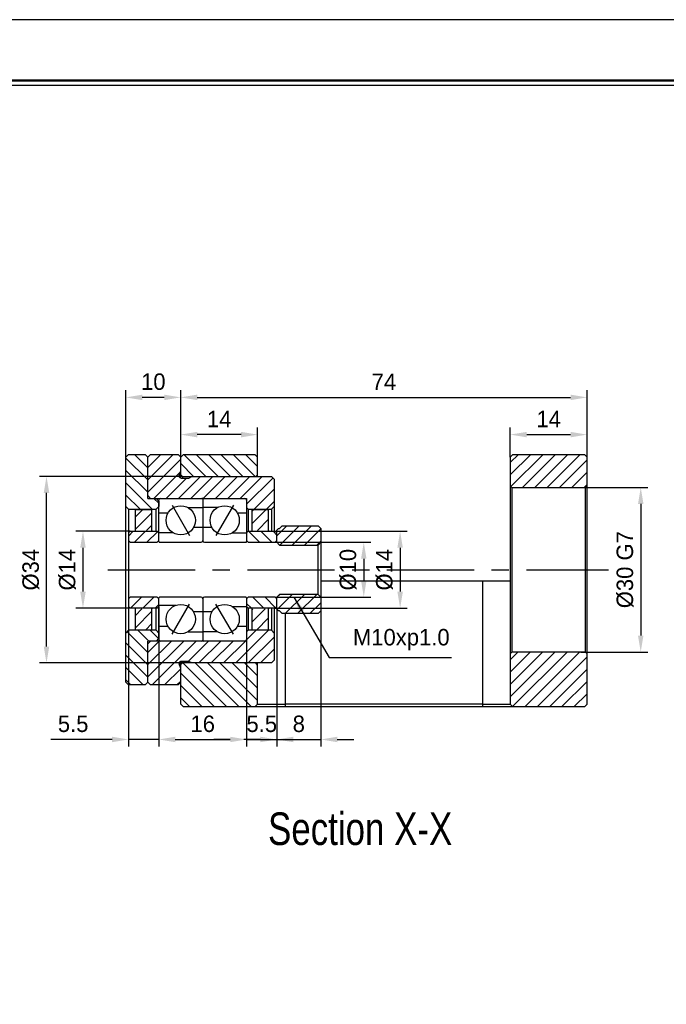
# Model space of a CAD drawing. Header units: millimetres. Extents: x 0 to 508, y 0 to 359.
# Tile 3 of 4: x 204 to 322, y 179 to 359. Entities that reach past the tile are written whole.
import ezdxf
from ezdxf.enums import TextEntityAlignment as Align

# ---------------------------------------------------------------- set-up
doc = ezdxf.new("R2010")
doc.units = ezdxf.units.MM
doc.linetypes.add('CENTER', pattern=[50.8, 31.75, -6.35, 6.35, -6.35])
doc.layers.get('0').update_dxf_attribs({"linetype": 'CONTINUOUS'})
doc.layers.get('DEFPOINTS').update_dxf_attribs({"linetype": 'CONTINUOUS'})
for name, color, linetype in [('center', 1, 'CENTER'), ('L1', 7, 'CONTINUOUS'), ('OUTLINE', 7, 'CONTINUOUS')]:
    doc.layers.add(name, color=color, linetype=linetype)
doc.dimstyles.get("Standard").update_dxf_attribs({"dimtxt": 3, "dimasz": 3, "dimexe": 1.3, "dimexo": 0, "dimgap": 1.3, "dimtad": 1, "dimdec": 3, "dimzin": 11, "dimdsep": 46, "dimtxsty": 'Standard', "dimcen": 0, "dimclrd": 5, "dimclre": 5, "dimclrt": 3, "dimadec": 0, "dimazin": 0, "dimtfac": 0.6, "dimtdec": 3, "dimtmove": 0, "dimatfit": 3, "dimfxl": 1.25, "dimtolj": 1, "dimtzin": 11, "dimarcsym": 0})
pattern_1 = [(135, (-482.2053, 129.0682), (-1.122532, -1.122532), [])]
pattern_2 = [(45, (-482.2053, 129.0682), (-1.122532, 1.122532), [])]
pattern_3 = [(135, (-482.2053, 129.0682), (-1.122532, -1.122532), [])]

# ---------------------------------------------------------------- blocks, each defined once
blk = doc.blocks.new('표제란')
at = {"layer": 'L1', "color": 0}
blk.add_line((297, 210), (0, 210), dxfattribs=at)
at = {"layer": 'L1', "const_width": 0.25}
blk.add_lwpolyline([(290.5, 6.5), (290.5, 203.5), (10, 203.5), (10, 6.5)], close=True, dxfattribs=at)
at = {"layer": 'L1'}
blk.add_lwpolyline([(290, 7), (290, 203), (10.5, 203), (10.5, 7)], close=True, dxfattribs=at)
for tag, p in [('필렛', (179.25, 10.9)), ('모따기', (179.25, 8.3))]:
    blk.add_attdef(tag, text='', height=1.15, dxfattribs=at).set_placement(p, align=Align.MIDDLE_LEFT)
at = {"layer": 'OUTLINE', "ltscale": 0.5}
for tag, p, height in [('TITLE', (237.17, 24.41), 2.5), ('도번', (251.18, 15.64), 2.5), ('SCALE', (253.78, 9.55), 1.2), ('DATE', (277.02, 9.51), 1.2)]:
    blk.add_attdef(tag, p, '', height=height, dxfattribs=at)
blk = doc.blocks.new('*D102')
at = {"layer": 'DEFPOINTS', "color": 0, "ltscale": 0.5}
for p in [(250.45, 263.64), (250.45, 253.64), (266.58, 253.64)]:
    blk.add_point(p, dxfattribs=at)
at = {"layer": 'OUTLINE', "color": 5, "lineweight": -2, "ltscale": 0.5}
for p, q in [((250.45, 263.64), (267.88, 263.64)), ((266.58, 260.64), (266.58, 256.64)), ((250.45, 253.64), (267.88, 253.64))]:
    blk.add_line(p, q, dxfattribs=at)
at = {"layer": 'OUTLINE', "color": 5, "ltscale": 0.5}
for points in [[(266.08, 260.64), (267.08, 260.64), (266.58, 263.64)], [(266.08, 256.64), (267.08, 256.64), (266.58, 253.64)]]:
    blk.add_solid(points, dxfattribs=at)
at = {"layer": 'OUTLINE', "color": 3, "ltscale": 0.5, "insert": (263.74, 258.64), "char_height": 3, "attachment_point": 5, "rotation": 90}
blk.add_mtext('\\A1;%%C10', dxfattribs=at)
blk = doc.blocks.new('*D103')
at = {"layer": 'DEFPOINTS', "color": 0, "ltscale": 0.5}
for p in [(250.25, 265.64), (250.25, 251.64), (273.2, 251.64)]:
    blk.add_point(p, dxfattribs=at)
at = {"layer": 'OUTLINE', "color": 5, "lineweight": -2, "ltscale": 0.5}
for p, q in [((250.25, 265.64), (274.5, 265.64)), ((273.2, 262.64), (273.2, 254.64)), ((250.25, 251.64), (274.5, 251.64))]:
    blk.add_line(p, q, dxfattribs=at)
at = {"layer": 'OUTLINE', "color": 5, "ltscale": 0.5}
for points in [[(272.7, 262.64), (273.7, 262.64), (273.2, 265.64)], [(272.7, 254.64), (273.7, 254.64), (273.2, 251.64)]]:
    blk.add_solid(points, dxfattribs=at)
at = {"layer": 'OUTLINE', "color": 3, "ltscale": 0.5, "insert": (270.36, 258.64), "char_height": 3, "attachment_point": 5, "rotation": 90}
blk.add_mtext('\\A1;%%C14', dxfattribs=at)
blk = doc.blocks.new('*D104')
at = {"layer": 'DEFPOINTS', "color": 0, "ltscale": 0.5}
for p in [(307.25, 283.26), (293.25, 279.14), (307.25, 279.14)]:
    blk.add_point(p, dxfattribs=at)
at = {"layer": 'OUTLINE', "color": 5, "lineweight": -2, "ltscale": 0.5}
for p, q in [((293.25, 279.14), (293.25, 284.56)), ((307.25, 279.14), (307.25, 284.56)), ((296.25, 283.26), (304.25, 283.26))]:
    blk.add_line(p, q, dxfattribs=at)
at = {"layer": 'OUTLINE', "color": 5, "ltscale": 0.5}
for points in [[(296.25, 283.76), (296.25, 282.76), (293.25, 283.26)], [(304.25, 283.76), (304.25, 282.76), (307.25, 283.26)]]:
    blk.add_solid(points, dxfattribs=at)
at = {"layer": 'OUTLINE', "color": 3, "ltscale": 0.5, "insert": (300.25, 286.1), "char_height": 3, "attachment_point": 5}
blk.add_mtext('\\A1;14', dxfattribs=at)
blk = doc.blocks.new('*D105')
at = {"layer": 'DEFPOINTS', "color": 0, "ltscale": 0.5}
for p in [(233.25, 283.26), (233.25, 279.14), (247.25, 279.14)]:
    blk.add_point(p, dxfattribs=at)
at = {"layer": 'OUTLINE', "color": 5, "lineweight": -2, "ltscale": 0.5}
for p, q in [((233.25, 279.14), (233.25, 284.56)), ((247.25, 279.14), (247.25, 284.56)), ((244.25, 283.26), (236.25, 283.26))]:
    blk.add_line(p, q, dxfattribs=at)
at = {"layer": 'OUTLINE', "color": 5, "ltscale": 0.5}
for points in [[(236.25, 283.76), (236.25, 282.76), (233.25, 283.26)], [(244.25, 283.76), (244.25, 282.76), (247.25, 283.26)]]:
    blk.add_solid(points, dxfattribs=at)
at = {"layer": 'OUTLINE', "color": 3, "ltscale": 0.5, "insert": (240.25, 286.1), "char_height": 3, "attachment_point": 5}
blk.add_mtext('\\A1;14', dxfattribs=at)
blk = doc.blocks.new('*D106')
at = {"layer": 'DEFPOINTS', "color": 0, "ltscale": 0.5}
for p in [(223.25, 290.04), (223.25, 279.14), (233.25, 279.14)]:
    blk.add_point(p, dxfattribs=at)
at = {"layer": 'OUTLINE', "color": 5, "lineweight": -2, "ltscale": 0.5}
for p, q in [((223.25, 279.14), (223.25, 291.34)), ((233.25, 279.14), (233.25, 291.34)), ((230.25, 290.04), (226.25, 290.04))]:
    blk.add_line(p, q, dxfattribs=at)
at = {"layer": 'OUTLINE', "color": 5, "ltscale": 0.5}
for points in [[(226.25, 290.54), (226.25, 289.54), (223.25, 290.04)], [(230.25, 290.54), (230.25, 289.54), (233.25, 290.04)]]:
    blk.add_solid(points, dxfattribs=at)
at = {"layer": 'OUTLINE', "color": 3, "ltscale": 0.5, "insert": (228.25, 292.89), "char_height": 3, "attachment_point": 5}
blk.add_mtext('\\A1;10', dxfattribs=at)
blk = doc.blocks.new('*D107')
at = {"layer": 'DEFPOINTS', "color": 0, "ltscale": 0.5}
for p in [(307.25, 290.04), (233.25, 279.14), (307.25, 279.14)]:
    blk.add_point(p, dxfattribs=at)
at = {"layer": 'OUTLINE', "color": 5, "lineweight": -2, "ltscale": 0.5}
for p, q in [((233.25, 279.14), (233.25, 291.34)), ((307.25, 279.14), (307.25, 291.34)), ((236.25, 290.04), (304.25, 290.04))]:
    blk.add_line(p, q, dxfattribs=at)
at = {"layer": 'OUTLINE', "color": 5, "ltscale": 0.5}
for points in [[(236.25, 290.54), (236.25, 289.54), (233.25, 290.04)], [(304.25, 290.54), (304.25, 289.54), (307.25, 290.04)]]:
    blk.add_solid(points, dxfattribs=at)
at = {"layer": 'OUTLINE', "color": 3, "ltscale": 0.5, "insert": (270.25, 292.89), "char_height": 3, "attachment_point": 5}
blk.add_mtext('\\A1;74', dxfattribs=at)
blk = doc.blocks.new('*D108')
at = {"layer": 'DEFPOINTS', "color": 0, "ltscale": 0.5}
for p in [(223.75, 252.64), (229.25, 251.94), (223.75, 227.7)]:
    blk.add_point(p, dxfattribs=at)
at = {"layer": 'OUTLINE', "color": 5, "lineweight": -2, "ltscale": 0.5}
for p, q in [((223.75, 252.64), (223.75, 226.4)), ((229.25, 251.94), (229.25, 226.4)), ((220.75, 227.7), (209.56, 227.7)), ((229.25, 227.7), (223.75, 227.7)), ((232.25, 227.7), (235.25, 227.7))]:
    blk.add_line(p, q, dxfattribs=at)
at = {"layer": 'OUTLINE', "color": 5, "ltscale": 0.5}
for points in [[(220.75, 228.2), (220.75, 227.2), (223.75, 227.7)], [(232.25, 228.2), (232.25, 227.2), (229.25, 227.7)]]:
    blk.add_solid(points, dxfattribs=at)
at = {"layer": 'OUTLINE', "color": 3, "ltscale": 0.5, "insert": (213.65, 230.54), "char_height": 3, "attachment_point": 5}
blk.add_mtext('\\A1;5.5', dxfattribs=at)
blk = doc.blocks.new('*D109')
at = {"layer": 'DEFPOINTS', "color": 0, "ltscale": 0.5}
for p in [(229.25, 245.64), (245.25, 245.64), (245.25, 227.7)]:
    blk.add_point(p, dxfattribs=at)
at = {"layer": 'OUTLINE', "color": 5, "lineweight": -2, "ltscale": 0.5}
for p, q in [((229.25, 245.64), (229.25, 226.4)), ((245.25, 245.64), (245.25, 226.4)), ((232.25, 227.7), (242.25, 227.7))]:
    blk.add_line(p, q, dxfattribs=at)
at = {"layer": 'OUTLINE', "color": 5, "ltscale": 0.5}
for points in [[(232.25, 228.2), (232.25, 227.2), (229.25, 227.7)], [(242.25, 228.2), (242.25, 227.2), (245.25, 227.7)]]:
    blk.add_solid(points, dxfattribs=at)
at = {"layer": 'OUTLINE', "color": 3, "ltscale": 0.5, "insert": (237.25, 230.54), "char_height": 3, "attachment_point": 5}
blk.add_mtext('\\A1;16', dxfattribs=at)
blk = doc.blocks.new('*D110')
at = {"layer": 'DEFPOINTS', "color": 0, "ltscale": 0.5}
for p in [(250.75, 251.44), (245.25, 245.64), (250.75, 227.7)]:
    blk.add_point(p, dxfattribs=at)
at = {"layer": 'OUTLINE', "color": 5, "lineweight": -2, "ltscale": 0.5}
for p, q in [((250.75, 251.44), (250.75, 226.4)), ((245.25, 245.64), (245.25, 226.4)), ((242.25, 227.7), (239.25, 227.7)), ((245.25, 227.7), (250.75, 227.7)), ((253.75, 227.7), (256.75, 227.7))]:
    blk.add_line(p, q, dxfattribs=at)
at = {"layer": 'OUTLINE', "color": 5, "ltscale": 0.5}
for points in [[(242.25, 228.2), (242.25, 227.2), (245.25, 227.7)], [(253.75, 228.2), (253.75, 227.2), (250.75, 227.7)]]:
    blk.add_solid(points, dxfattribs=at)
at = {"layer": 'OUTLINE', "color": 3, "ltscale": 0.5, "insert": (248, 230.54), "char_height": 3, "attachment_point": 5}
blk.add_mtext('\\A1;5.5', dxfattribs=at)
blk = doc.blocks.new('*D111')
at = {"layer": 'DEFPOINTS', "color": 0, "ltscale": 0.5}
for p in [(250.75, 251.44), (258.75, 251.14), (258.75, 227.7)]:
    blk.add_point(p, dxfattribs=at)
at = {"layer": 'OUTLINE', "color": 5, "lineweight": -2, "ltscale": 0.5}
for p, q in [((250.75, 251.44), (250.75, 226.4)), ((258.75, 251.14), (258.75, 226.4)), ((247.75, 227.7), (244.75, 227.7)), ((250.75, 227.7), (258.75, 227.7)), ((261.75, 227.7), (264.75, 227.7))]:
    blk.add_line(p, q, dxfattribs=at)
at = {"layer": 'OUTLINE', "color": 5, "ltscale": 0.5}
for points in [[(247.75, 228.2), (247.75, 227.2), (250.75, 227.7)], [(261.75, 228.2), (261.75, 227.2), (258.75, 227.7)]]:
    blk.add_solid(points, dxfattribs=at)
at = {"layer": 'OUTLINE', "color": 3, "ltscale": 0.5, "insert": (254.75, 230.54), "char_height": 3, "attachment_point": 5}
blk.add_mtext('\\A1;8', dxfattribs=at)
blk = doc.blocks.new('*D112')
at = {"layer": 'DEFPOINTS', "color": 0, "ltscale": 0.5}
for p in [(208.8, 275.64), (233.55, 275.64), (233.72, 241.64)]:
    blk.add_point(p, dxfattribs=at)
at = {"layer": 'OUTLINE', "color": 5, "lineweight": -2, "ltscale": 0.5}
for p, q in [((233.55, 275.64), (207.5, 275.64)), ((208.8, 244.64), (208.8, 272.64)), ((233.72, 241.64), (207.5, 241.64))]:
    blk.add_line(p, q, dxfattribs=at)
at = {"layer": 'OUTLINE', "color": 5, "ltscale": 0.5}
for points in [[(208.3, 272.64), (209.3, 272.64), (208.8, 275.64)], [(208.3, 244.64), (209.3, 244.64), (208.8, 241.64)]]:
    blk.add_solid(points, dxfattribs=at)
at = {"layer": 'OUTLINE', "color": 3, "ltscale": 0.5, "insert": (205.96, 258.64), "char_height": 3, "attachment_point": 5, "rotation": 90}
blk.add_mtext('\\A1;%%C34', dxfattribs=at)
blk = doc.blocks.new('*D113')
at = {"layer": 'DEFPOINTS', "color": 0, "ltscale": 0.5}
for p in [(224.05, 265.64), (215.44, 251.64), (224.05, 251.64)]:
    blk.add_point(p, dxfattribs=at)
at = {"layer": 'OUTLINE', "color": 5, "lineweight": -2, "ltscale": 0.5}
for p, q in [((224.05, 265.64), (214.14, 265.64)), ((215.44, 262.64), (215.44, 254.64)), ((224.05, 251.64), (214.14, 251.64))]:
    blk.add_line(p, q, dxfattribs=at)
at = {"layer": 'OUTLINE', "color": 5, "ltscale": 0.5}
for points in [[(214.94, 262.64), (215.94, 262.64), (215.44, 265.64)], [(214.94, 254.64), (215.94, 254.64), (215.44, 251.64)]]:
    blk.add_solid(points, dxfattribs=at)
at = {"layer": 'OUTLINE', "color": 3, "ltscale": 0.5, "insert": (212.6, 258.64), "char_height": 3, "attachment_point": 5, "rotation": 90}
blk.add_mtext('\\A1;%%C14', dxfattribs=at)
blk = doc.blocks.new('*D114')
at = {"layer": 'DEFPOINTS', "color": 0, "ltscale": 0.5}
for p in [(306.04, 273.64), (306.12, 243.64), (317.02, 243.64)]:
    blk.add_point(p, dxfattribs=at)
at = {"layer": 'OUTLINE', "color": 5, "lineweight": -2, "ltscale": 0.5}
for p, q in [((306.04, 273.64), (318.32, 273.64)), ((317.02, 270.64), (317.02, 246.64)), ((306.12, 243.64), (318.32, 243.64))]:
    blk.add_line(p, q, dxfattribs=at)
at = {"layer": 'OUTLINE', "color": 5, "ltscale": 0.5}
for points in [[(316.52, 270.64), (317.52, 270.64), (317.02, 273.64)], [(316.52, 246.64), (317.52, 246.64), (317.02, 243.64)]]:
    blk.add_solid(points, dxfattribs=at)
at = {"layer": 'OUTLINE', "color": 3, "ltscale": 0.5, "insert": (314.18, 258.64), "char_height": 3, "attachment_point": 5, "rotation": 90}
blk.add_mtext('\\A1;%%c30 G7', dxfattribs=at)

msp = doc.modelspace()

# ---------------------------------------------------------------- hatches: boundary and pattern name
at = {"layer": 'OUTLINE'}
h = msp.add_hatch(dxfattribs=at)
h.set_pattern_fill('ANSI31', color=5, scale=0.5, angle=90, style=0)
h.set_pattern_definition(pattern_1)
h.paths.add_polyline_path([(223.2474, 270.1721), (223.7474, 269.6721), (228.7474, 269.6721), (229.2474, 270.1721), (229.2474, 271.1371), (228.7474, 271.6371), (227.2474, 271.6371), (227.2474, 279.1371), (226.7474, 279.6371), (223.7474, 279.6371), (223.2474, 279.1371)], flags=0)
h = msp.add_hatch(dxfattribs=at)
h.set_pattern_fill('ANSI31', color=5, scale=0.5, style=0)
h.set_pattern_definition(pattern_2)
edge = h.paths.add_edge_path(flags=0)
edge.add_line((249.7474, 275.6371), (235.2474, 275.6371))
edge.add_line((235.2474, 275.6371), (234.7278, 275.3371))
edge.add_line((234.7278, 275.3371), (233.3474, 275.3371))
edge.add_arc((233.3474, 275.7371), 0.4, 180, 270, ccw=False)
edge.add_line((232.9474, 275.7371), (232.9474, 275.8129))
edge.add_line((232.9474, 275.8129), (233.2474, 276.6371))
edge.add_line((233.2474, 276.6371), (233.2474, 279.1371))
edge.add_line((233.2474, 279.1371), (232.7474, 279.6371))
edge.add_line((232.7474, 279.6371), (227.7474, 279.6371))
edge.add_line((227.7474, 279.6371), (227.2474, 279.1371))
edge.add_line((227.2474, 279.1371), (227.2474, 272.1371))
edge.add_line((227.2474, 272.1371), (227.7474, 271.6371))
edge.add_line((227.7474, 271.6371), (245.2474, 271.6371))
edge.add_line((245.2474, 271.6371), (245.2474, 269.9721))
edge.add_line((245.2474, 269.9721), (245.5474, 269.6721))
edge.add_line((245.5474, 269.6721), (249.7474, 269.6721))
edge.add_line((249.7474, 269.6721), (250.2474, 270.1721))
edge.add_line((250.2474, 270.1721), (250.2474, 275.1371))
edge.add_line((250.2474, 275.1371), (249.7474, 275.6371))
h = msp.add_hatch(dxfattribs=at)
h.set_pattern_fill('ANSI31', color=5, scale=0.5, angle=90, style=0)
h.set_pattern_definition(pattern_1)
h.paths.add_polyline_path([(246.9474, 275.6371), (247.2474, 275.9371), (247.2474, 279.1371), (246.7474, 279.6371), (233.7474, 279.6371), (233.2474, 279.1371), (233.2474, 275.9371), (233.5474, 275.6371)], flags=0)
h = msp.add_hatch(dxfattribs=at)
h.set_pattern_fill('ANSI31', color=5, scale=0.5, style=0)
h.set_pattern_definition(pattern_2)
h.paths.add_polyline_path([(293.7474, 279.6371), (293.2474, 279.1371), (293.2474, 273.9371), (293.5474, 273.6371), (306.9474, 273.6371), (307.2474, 273.9371), (307.2474, 279.1371), (306.7474, 279.6371)], flags=0)
h = msp.add_hatch(dxfattribs=at)
h.set_pattern_fill('ANSI31', color=5, scale=0.5, style=0)
h.set_pattern_definition(pattern_2)
h.paths.add_polyline_path([(224.9974, 265.7871), (227.9974, 265.7871), (227.9974, 269.6371), (224.9974, 269.6371)], flags=0)
h = msp.add_hatch(dxfattribs=at)
h.set_pattern_fill('ANSI31', color=5, scale=0.5, style=0)
h.set_pattern_definition(pattern_2)
h.paths.add_polyline_path([(246.2474, 265.7871), (249.2474, 265.7871), (249.2474, 269.6371), (246.2474, 269.6371)], flags=0)
h = msp.add_hatch(dxfattribs=at)
h.set_pattern_fill('ANSI31', color=5, scale=0.5, style=0)
h.set_pattern_definition(pattern_2)
h.paths.add_polyline_path([(223.7474, 263.9371), (224.0474, 263.6371), (228.9474, 263.6371), (229.2474, 263.9371), (229.2474, 265.3371), (228.9474, 265.6371), (224.0474, 265.6371), (223.7474, 265.3371)], flags=0)
h = msp.add_hatch(dxfattribs=at)
h.set_pattern_fill('ANSI31', color=5, scale=0.5, angle=90, style=0)
h.set_pattern_definition(pattern_3)
h.paths.add_polyline_path([(245.2474, 263.9371), (245.5474, 263.6371), (250.4474, 263.6371), (250.7474, 263.9371), (250.7474, 265.3371), (250.4474, 265.6371), (245.5474, 265.6371), (245.2474, 265.3371)], flags=0)
h = msp.add_hatch(dxfattribs=at)
h.set_pattern_fill('ANSI31', color=5, scale=0.5, style=0)
h.set_pattern_definition(pattern_2)
h.paths.add_polyline_path([(251.0474, 266.1371), (250.7474, 265.8371), (250.7474, 263.6371), (251.2474, 263.1371), (258.2474, 263.1371), (258.7474, 263.6371), (258.7474, 266.1371), (258.2474, 266.6371), (251.7474, 266.6371), (251.2474, 266.1371)], flags=0)
h = msp.add_hatch(dxfattribs=at)
h.set_pattern_fill('ANSI31', color=5, scale=0.5, style=0)
h.set_pattern_definition(pattern_2)
h.paths.add_polyline_path([(229.2474, 253.3371), (228.9474, 253.6371), (224.0474, 253.6371), (223.7474, 253.3371), (223.7474, 251.9371), (224.0474, 251.6371), (228.9474, 251.6371), (229.2474, 251.9371)], flags=0)
h = msp.add_hatch(dxfattribs=at)
h.set_pattern_fill('ANSI31', color=5, scale=0.5, angle=90, style=0)
h.set_pattern_definition(pattern_3)
h.paths.add_polyline_path([(250.7474, 253.3371), (250.4474, 253.6371), (245.5474, 253.6371), (245.2474, 253.3371), (245.2474, 251.9371), (245.5474, 251.6371), (250.4474, 251.6371), (250.7474, 251.9371)], flags=0)
h = msp.add_hatch(dxfattribs=at)
h.set_pattern_fill('ANSI31', color=5, scale=0.5, style=0)
h.set_pattern_definition(pattern_2)
h.paths.add_polyline_path([(250.7474, 251.4371), (251.0474, 251.1371), (251.2474, 251.1371), (251.7474, 250.6371), (258.2474, 250.6371), (258.7474, 251.1371), (258.7474, 253.6371), (258.2474, 254.1371), (251.2474, 254.1371), (250.7474, 253.6371)], flags=0)
h = msp.add_hatch(dxfattribs=at)
h.set_pattern_fill('ANSI31', color=5, scale=0.5, style=0)
h.set_pattern_definition(pattern_2)
h.paths.add_polyline_path([(224.9974, 247.6371), (227.9974, 247.6371), (227.9974, 251.4871), (224.9974, 251.4871)], flags=0)
h = msp.add_hatch(dxfattribs=at)
h.set_pattern_fill('ANSI31', color=5, scale=0.5, style=0)
h.set_pattern_definition(pattern_2)
h.paths.add_polyline_path([(246.2474, 247.6371), (249.2474, 247.6371), (249.2474, 251.4871), (246.2474, 251.4871)], flags=0)
h = msp.add_hatch(dxfattribs=at)
h.set_pattern_fill('ANSI31', color=5, scale=0.5, angle=90, style=0)
h.set_pattern_definition(pattern_1)
h.paths.add_polyline_path([(229.2474, 247.1021), (228.7474, 247.6021), (223.7474, 247.6021), (223.2474, 247.1021), (223.2474, 238.1371), (223.7474, 237.6371), (226.7474, 237.6371), (227.2474, 238.1371), (227.2474, 245.6371), (228.7474, 245.6371), (229.2474, 246.1371)], flags=0)
h = msp.add_hatch(dxfattribs=at)
h.set_pattern_fill('ANSI31', color=5, scale=0.5, style=0)
h.set_pattern_definition(pattern_2)
edge = h.paths.add_edge_path(flags=0)
edge.add_line((235.2474, 241.6371), (249.7474, 241.6371))
edge.add_line((249.7474, 241.6371), (250.2474, 242.1371))
edge.add_line((250.2474, 242.1371), (250.2474, 247.1021))
edge.add_line((250.2474, 247.1021), (249.7474, 247.6021))
edge.add_line((249.7474, 247.6021), (245.5474, 247.6021))
edge.add_line((245.5474, 247.6021), (245.2474, 247.3021))
edge.add_line((245.2474, 247.3021), (245.2474, 245.6371))
edge.add_line((245.2474, 245.6371), (227.7474, 245.6371))
edge.add_line((227.7474, 245.6371), (227.2474, 245.1371))
edge.add_line((227.2474, 245.1371), (227.2474, 238.1371))
edge.add_line((227.2474, 238.1371), (227.7474, 237.6371))
edge.add_line((227.7474, 237.6371), (232.7474, 237.6371))
edge.add_line((232.7474, 237.6371), (233.2474, 238.1371))
edge.add_line((233.2474, 238.1371), (233.2474, 240.6371))
edge.add_line((233.2474, 240.6371), (232.9474, 241.4614))
edge.add_line((232.9474, 241.4614), (232.9474, 241.5371))
edge.add_arc((233.3474, 241.5371), 0.4, 90, 180.007031, ccw=False)
edge.add_line((233.3474, 241.9371), (234.7278, 241.9371))
edge.add_line((234.7278, 241.9371), (235.2474, 241.6371))
h = msp.add_hatch(dxfattribs=at)
h.set_pattern_fill('ANSI31', color=5, scale=0.5, style=0)
h.set_pattern_definition(pattern_2)
h.paths.add_polyline_path([(307.2474, 243.3371), (306.9474, 243.6371), (293.5474, 243.6371), (293.2474, 243.3371), (293.2474, 234.1371), (293.7474, 233.6371), (306.7474, 233.6371), (307.2474, 234.1371)], flags=0)
h = msp.add_hatch(dxfattribs=at)
h.set_pattern_fill('ANSI31', color=5, scale=0.5, angle=90, style=0)
h.set_pattern_definition(pattern_1)
h.paths.add_polyline_path([(247.2474, 241.2651), (246.9095, 241.6371), (233.5474, 241.6371), (233.2474, 241.3371), (233.2474, 234.1371), (233.7474, 233.6371), (246.7474, 233.6371), (247.2474, 234.1371)], flags=0)

# ---------------------------------------------------------------- linework, layer by layer
at = {"layer": 'center'}
for p, q in [((231.6649, 270.3781), (234.8299, 264.8962)), ((242.8299, 270.3781), (239.6649, 264.8962)), ((231.6649, 246.8962), (234.8299, 252.3781)), ((242.8299, 246.8962), (239.6649, 252.3781))]:
    msp.add_line(p, q, dxfattribs=at)
at = {"layer": 'center', "ltscale": 0.5}
msp.add_line((219.9891, 258.6371), (311.1171, 258.6371), dxfattribs=at)
at = {"layer": 'OUTLINE'}
for p, q in [((223.7474, 279.6371), (223.2474, 279.1371)), ((223.2474, 270.1721), (223.2474, 279.1371)), ((223.7474, 279.6371), (226.7474, 279.6371)), ((226.7474, 279.6371), (227.2474, 279.1371)), ((227.7474, 279.6371), (227.2474, 279.1371)), ((227.2474, 272.1371), (227.2474, 279.1371)), ((227.2474, 271.6371), (227.2474, 279.1371)), ((227.7474, 279.6371), (232.7474, 279.6371)), ((232.7474, 279.6371), (233.2474, 279.1371)), ((233.7474, 279.6371), (233.2474, 279.1371)), ((233.2474, 275.9371), (233.2474, 279.1371)), ((233.2474, 276.6371), (233.2474, 279.1371)), ((233.7474, 279.6371), (246.7474, 279.6371)), ((246.7474, 279.6371), (247.2474, 279.1371)), ((247.2474, 275.9371), (247.2474, 279.1371)), ((293.2474, 279.1371), (293.7474, 279.6371)), ((293.2474, 279.1371), (293.2474, 273.9371)), ((293.7474, 279.6371), (306.7474, 279.6371)), ((306.7474, 279.6371), (307.2474, 279.1371)), ((307.2474, 273.9371), (307.2474, 279.1371)), ((232.9474, 275.8129), (233.2474, 276.6371)), ((232.9474, 275.8129), (232.9474, 275.7372)), ((233.2474, 275.9371), (233.5474, 275.6371)), ((233.2474, 275.3498), (233.2474, 275.9371)), ((233.3474, 275.3371), (234.7278, 275.3371)), ((233.5474, 275.6371), (233.5474, 275.3371)), ((233.5474, 275.6371), (246.9474, 275.6371)), ((234.7278, 275.3371), (235.2474, 275.6371)), ((235.2474, 275.6371), (249.7474, 275.6371)), ((246.9474, 275.6371), (247.2474, 275.9371)), ((247.2474, 275.6371), (247.2474, 275.9371)), ((249.7474, 275.6371), (250.2474, 275.1371)), ((250.2474, 275.1371), (250.2474, 270.1721)), ((293.2474, 273.9371), (293.5474, 273.6371)), ((293.2474, 273.9371), (293.2474, 243.3371)), ((293.5474, 273.6371), (293.5474, 243.6371)), ((293.5474, 273.6371), (306.9474, 273.6371)), ((306.9474, 273.6371), (307.2474, 273.9371)), ((306.9474, 243.6371), (306.9474, 273.6371)), ((307.2474, 243.3371), (307.2474, 273.9371)), ((227.2474, 272.1371), (227.7474, 271.6371)), ((227.2474, 271.6371), (228.7474, 271.6371)), ((227.7474, 271.6371), (245.2474, 271.6371)), ((228.7474, 271.6371), (229.2474, 271.1371)), ((229.2474, 268.9371), (229.2474, 271.3371)), ((229.2474, 271.1371), (229.2474, 270.1721)), ((229.5474, 271.6371), (237.0974, 271.6371)), ((237.2474, 271.6371), (237.2474, 263.9375)), ((237.3974, 271.6371), (244.9474, 271.6371)), ((245.2474, 271.6371), (245.2474, 269.9721)), ((245.2474, 271.3371), (245.2474, 268.9371)), ((223.2474, 270.1721), (223.7474, 269.6721)), ((223.2474, 247.1021), (223.2474, 270.1721)), ((223.7474, 269.6721), (223.7474, 265.3371)), ((223.7474, 269.6721), (228.7474, 269.6721)), ((224.9974, 269.6371), (227.9974, 269.6371)), ((224.9974, 265.7871), (224.9974, 269.6371)), ((227.9974, 265.7871), (227.9974, 269.6371)), ((228.7474, 269.6721), (229.2474, 270.1721)), ((228.7474, 265.6371), (228.7474, 269.6721)), ((234.5799, 269.9451), (237.2474, 269.9451)), ((239.9149, 269.9451), (237.2474, 269.9451)), ((245.2474, 269.9721), (245.5474, 269.6721)), ((245.5474, 269.6721), (245.5474, 265.6371)), ((245.5474, 269.6721), (249.7474, 269.6721)), ((246.2474, 269.6371), (249.2474, 269.6371)), ((246.2474, 265.7871), (246.2474, 269.6371)), ((249.2474, 265.7871), (249.2474, 269.6371)), ((249.7474, 269.6721), (250.2474, 270.1721)), ((249.7474, 269.6721), (249.7474, 265.6371)), ((250.2474, 270.1721), (250.2474, 265.6371)), ((230.9394, 268.9696), (229.2474, 268.9696)), ((229.2474, 266.3371), (229.2474, 268.9371)), ((245.2474, 268.9696), (243.5553, 268.9696)), ((245.2474, 268.9371), (245.2474, 266.3371)), ((223.7474, 265.3371), (224.0474, 265.6371)), ((224.0474, 265.6371), (228.9474, 265.6371)), ((224.9974, 265.6371), (224.9974, 265.7871)), ((227.9974, 265.7871), (227.9974, 265.6371)), ((228.9474, 265.6371), (229.2474, 265.3371)), ((229.2474, 263.7871), (229.2474, 266.3371)), ((238.9394, 266.3046), (235.5553, 266.3046)), ((245.2474, 266.3371), (245.2474, 263.7871)), ((245.2474, 265.3371), (245.5474, 265.6371)), ((245.5474, 265.6371), (250.4474, 265.6371)), ((246.2474, 265.6371), (246.2474, 265.7871)), ((249.2474, 265.7871), (249.2474, 265.6371)), ((250.4474, 265.6371), (250.7474, 265.3371)), ((250.7474, 265.8371), (251.0474, 266.1371)), ((250.7474, 263.6371), (250.7474, 265.8371)), ((251.0474, 266.1371), (251.2474, 266.1371)), ((251.2474, 266.1371), (251.7474, 266.6371)), ((251.7474, 266.6371), (258.2474, 266.6371)), ((258.7474, 266.1371), (258.2474, 266.6371)), ((258.7474, 266.1371), (258.7474, 263.6371)), ((223.7474, 265.3371), (223.7474, 263.9371)), ((223.7474, 263.9371), (224.0474, 263.6371)), ((223.7474, 263.9371), (223.7474, 253.3371)), ((228.9474, 263.6371), (229.2474, 263.9371)), ((229.2474, 263.9371), (229.2474, 265.3371)), ((231.9149, 265.3292), (229.2474, 265.3292)), ((242.5799, 265.3292), (245.2474, 265.3292)), ((245.2474, 265.3371), (245.2474, 263.9371)), ((245.2474, 263.9371), (245.5474, 263.6371)), ((250.4474, 263.6371), (250.7474, 263.9371)), ((250.7474, 263.9371), (250.7474, 265.3371)), ((224.0474, 263.6371), (228.9474, 263.6371)), ((229.3974, 263.6371), (236.9474, 263.6371)), ((237.5474, 263.6371), (245.0974, 263.6371)), ((245.5474, 263.6371), (250.4474, 263.6371)), ((250.7474, 263.6371), (251.2474, 263.1371)), ((251.2474, 263.1371), (258.2474, 263.1371)), ((258.2474, 263.1371), (258.7474, 263.6371)), ((258.2474, 254.1371), (258.2474, 263.1371)), ((258.7474, 263.6371), (258.7474, 253.6371)), ((258.7474, 256.6371), (288.2474, 256.6371)), ((288.2474, 234.1371), (288.2474, 256.6371)), ((288.2474, 256.6371), (293.2474, 256.6371)), ((224.0474, 253.6371), (223.7474, 253.3371)), ((223.7474, 253.3371), (223.7474, 251.9371)), ((228.9474, 253.6371), (224.0474, 253.6371)), ((229.2474, 253.3371), (228.9474, 253.6371)), ((229.2474, 250.9371), (229.2474, 253.4871)), ((229.2474, 251.9371), (229.2474, 253.3371)), ((236.9474, 253.6371), (229.3974, 253.6371)), ((237.2474, 253.3368), (237.2474, 245.7874)), ((245.0974, 253.6371), (237.5474, 253.6371)), ((245.5474, 253.6371), (245.2474, 253.3371)), ((245.2474, 253.4871), (245.2474, 250.9371)), ((245.2474, 253.3371), (245.2474, 251.9371)), ((250.4474, 253.6371), (245.5474, 253.6371)), ((250.7474, 253.3371), (250.4474, 253.6371)), ((251.2474, 254.1371), (250.7474, 253.6371)), ((250.7474, 251.4371), (250.7474, 253.6371)), ((250.7474, 251.9371), (250.7474, 253.3371)), ((258.2474, 254.1371), (251.2474, 254.1371)), ((258.7474, 253.6371), (258.2474, 254.1371)), ((258.7474, 253.6371), (258.7474, 251.1371)), ((224.0474, 251.6371), (223.7474, 251.9371)), ((223.7474, 251.9371), (223.7474, 247.6021)), ((228.9474, 251.6371), (224.0474, 251.6371)), ((224.9974, 251.4871), (224.9974, 251.6371)), ((224.9974, 247.6371), (224.9974, 251.4871)), ((227.9974, 251.6371), (227.9974, 251.4871)), ((227.9974, 247.6371), (227.9974, 251.4871)), ((228.7474, 247.6021), (228.7474, 251.6371)), ((229.2474, 251.9371), (228.9474, 251.6371)), ((232.3242, 252.1371), (229.2474, 252.1371)), ((242.5799, 251.9451), (245.2474, 251.9451)), ((245.5474, 251.6371), (245.2474, 251.9371)), ((245.5474, 251.6371), (245.5474, 247.6021)), ((250.4474, 251.6371), (245.5474, 251.6371)), ((246.2474, 251.4871), (246.2474, 251.6371)), ((246.2474, 247.6371), (246.2474, 251.4871)), ((249.2474, 251.6371), (249.2474, 251.4871)), ((249.2474, 247.6371), (249.2474, 251.4871)), ((249.7474, 251.6371), (249.7474, 247.6021)), ((250.2474, 251.6371), (250.2474, 247.1021)), ((250.7474, 251.9371), (250.4474, 251.6371)), ((251.0474, 251.1371), (250.7474, 251.4371)), ((229.2474, 248.3371), (229.2474, 250.9371)), ((238.9394, 250.9696), (235.5553, 250.9696)), ((245.2474, 250.9371), (245.2474, 248.3371)), ((251.2474, 251.1371), (251.0474, 251.1371)), ((251.7474, 250.6371), (251.2474, 251.1371)), ((258.2474, 250.6371), (251.7474, 250.6371)), ((252.2474, 250.6371), (252.2474, 234.1371)), ((258.2474, 250.6371), (258.7474, 251.1371)), ((227.9974, 247.6371), (224.9974, 247.6371)), ((229.2474, 245.9371), (229.2474, 248.3371)), ((230.9394, 248.3046), (229.2474, 248.3046)), ((245.2474, 248.3046), (243.5553, 248.3046)), ((245.2474, 248.3371), (245.2474, 245.9371)), ((249.2474, 247.6371), (246.2474, 247.6371)), ((223.7474, 247.6021), (223.2474, 247.1021)), ((223.2474, 238.1371), (223.2474, 247.1021)), ((228.7474, 247.6021), (223.7474, 247.6021)), ((229.2474, 247.1021), (228.7474, 247.6021)), ((229.2474, 246.1371), (228.7474, 245.6371)), ((229.2474, 247.1021), (229.2474, 246.1371)), ((234.5799, 247.3292), (237.2474, 247.3292)), ((239.9149, 247.3292), (237.2474, 247.3292)), ((245.5474, 247.6021), (245.2474, 247.3021)), ((245.2474, 247.3021), (245.2474, 245.6371)), ((249.7474, 247.6021), (245.5474, 247.6021)), ((250.2474, 247.1021), (249.7474, 247.6021)), ((250.2474, 247.1021), (250.2474, 242.1371)), ((227.7474, 245.6371), (227.2474, 245.1371)), ((228.7474, 245.6371), (227.2474, 245.6371)), ((227.2474, 238.1371), (227.2474, 245.6371)), ((227.2474, 238.1371), (227.2474, 245.1371)), ((245.2474, 245.6371), (227.7474, 245.6371)), ((237.0974, 245.6371), (229.5474, 245.6371)), ((244.9474, 245.6371), (237.3974, 245.6371)), ((293.5474, 243.6371), (293.2474, 243.3371)), ((293.2474, 243.3371), (293.2474, 234.1371)), ((306.9474, 243.6371), (293.5474, 243.6371)), ((307.2474, 243.3371), (306.9474, 243.6371)), ((307.2474, 234.1371), (307.2474, 243.3371)), ((232.9474, 241.5371), (232.9474, 241.4614)), ((233.2474, 240.6371), (232.9474, 241.4614)), ((233.2474, 241.3371), (233.2474, 241.9244)), ((233.5474, 241.6371), (233.2474, 241.3371)), ((233.2474, 234.1371), (233.2474, 241.3371)), ((233.2474, 238.1371), (233.2474, 240.6371)), ((234.7278, 241.9371), (233.3474, 241.9371)), ((233.5474, 241.9371), (233.5474, 241.6371)), ((246.9095, 241.6371), (233.5474, 241.6371)), ((235.2474, 241.6371), (234.7278, 241.9371)), ((249.7474, 241.6371), (235.2474, 241.6371)), ((247.2474, 241.2651), (246.9095, 241.6371)), ((247.2474, 241.2651), (247.2474, 241.6371)), ((247.2474, 234.1371), (247.2474, 241.2651)), ((250.2474, 242.1371), (249.7474, 241.6371)), ((223.2474, 238.1371), (223.7474, 237.6371)), ((226.7474, 237.6371), (223.7474, 237.6371)), ((227.2474, 238.1371), (226.7474, 237.6371)), ((227.2474, 238.1371), (227.7474, 237.6371)), ((232.7474, 237.6371), (227.7474, 237.6371)), ((233.2474, 238.1371), (232.7474, 237.6371)), ((233.2474, 234.1371), (233.7474, 233.6371)), ((246.7474, 233.6371), (233.7474, 233.6371)), ((247.2474, 234.1371), (246.7474, 233.6371)), ((252.2474, 233.6371), (246.7474, 233.6371)), ((247.2474, 234.1371), (252.2474, 234.1371)), ((252.2474, 234.1371), (252.2474, 233.6371)), ((288.2474, 234.1371), (252.2474, 234.1371)), ((288.2474, 233.6371), (252.2474, 233.6371)), ((288.2474, 233.6371), (288.2474, 234.1371)), ((288.2474, 234.1371), (293.2474, 234.1371)), ((293.7474, 233.6371), (288.2474, 233.6371)), ((293.7474, 233.6371), (293.2474, 234.1371)), ((306.7474, 233.6371), (293.7474, 233.6371)), ((307.2474, 234.1371), (306.7474, 233.6371))]:
    msp.add_line(p, q, dxfattribs=at)
for centre in [(233.2474, 267.6371), (241.2474, 267.6371), (233.2474, 249.6371), (241.2474, 249.6371)]:
    msp.add_circle(centre, 2.665, dxfattribs=at)
for centre, radius, start, end in [((233.3474, 275.7371), 0.4, 180, 270), ((229.5474, 271.3371), 0.3, 90, 180), ((237.0974, 271.4871), 0.15, 0, 90), ((237.3974, 271.4871), 0.15, 90, 180), ((244.9474, 271.3371), 0.3, 0, 90), ((229.3974, 263.7871), 0.15, 180, 270), ((236.9474, 263.9371), 0.3, 270, 0), ((237.5474, 263.9371), 0.3, 180, 270), ((245.0974, 263.7871), 0.15, 270, 0), ((229.3974, 253.4871), 0.15, 90, 180), ((236.9474, 253.3371), 0.3, 0, 90), ((237.5474, 253.3371), 0.3, 90, 180), ((245.0974, 253.4871), 0.15, 0, 90), ((229.5474, 245.9371), 0.3, 180, 270), ((244.9474, 245.9371), 0.3, 270, 360), ((237.0974, 245.7871), 0.15, 270, 0), ((237.3974, 245.7871), 0.15, 180, 270), ((233.3474, 241.5371), 0.4, 90, 180)]:
    msp.add_arc(centre, radius, start, end, dxfattribs=at)

# ---------------------------------------------------------------- block references
at = {"layer": 'OUTLINE', "xscale": 1.7089192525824, "yscale": 1.7089192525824, "zscale": 1.7089192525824}
msp.add_blockref('표제란', (0, 0), dxfattribs=at)

# ---------------------------------------------------------------- texts
at = {"lineweight": 9, "width": 0.8}
msp.add_text('Section X-X', height=5.94, dxfattribs=at).set_placement((249.1447, 208.4649))
at = {"layer": 'OUTLINE', "color": 3, "ltscale": 0.5, "insert": (264.5999, 243.9342), "char_height": 3, "attachment_point": 7}
msp.add_mtext('\\A1;M10xp1.0', dxfattribs=at)

# ---------------------------------------------------------------- dimensions: what is measured, and where the dimension line sits
at = {"layer": 'OUTLINE', "ltscale": 0.5}
for base, p1, p2, picture, middle in [((223.2474, 290.0448), (233.2474, 279.1371), (223.2474, 279.1371), '*D106', (228.2474, 292.8867)), ((307.2474, 290.0448), (233.2474, 279.1371), (307.2474, 279.1371), '*D107', (270.2474, 292.8867)), ((233.2474, 283.2605), (247.2474, 279.1371), (233.2474, 279.1371), '*D105', (240.2474, 286.1025)), ((307.2474, 283.2605), (293.2474, 279.1371), (307.2474, 279.1371), '*D104', (300.2474, 286.1025)), ((223.7474, 227.703), (229.2474, 251.9371), (223.7474, 252.6371), '*D108', (213.6531, 230.5389)), ((258.7474, 227.703), (250.7474, 251.4371), (258.7474, 251.1371), '*D111', (254.7474, 230.5409)), ((245.2474, 227.703), (229.2474, 245.6371), (245.2474, 245.6371), '*D109', (237.2474, 230.5449))]:
    dim = msp.add_linear_dim(base=base, p1=p1, p2=p2, dimstyle='Standard', dxfattribs=at)
    dim.commit()
    dim.dimension.update_dxf_attribs({"geometry": picture, "text_midpoint": middle})
for base, p1, p2, picture, middle in [((208.7959, 275.6371), (233.7223, 241.6371), (233.5474, 275.6371), '*D112', (205.956, 258.6371)), ((215.4391, 251.6371), (224.0474, 265.6371), (224.0474, 251.6371), '*D113', (212.5971, 258.6371)), ((273.1987, 251.6371), (250.2474, 265.6371), (250.2474, 251.6371), '*D103', (270.3568, 258.6371)), ((266.581, 253.6371), (250.4474, 263.6371), (250.4474, 253.6371), '*D102', (263.7391, 258.6371))]:
    dim = msp.add_linear_dim(base=base, p1=p1, p2=p2, angle=90, text='%%C<>', dimstyle='Standard', override={"dimgap": 1.3, "dimsah": 1, "dimse1": 0, "dimse2": 0, "dimsd1": 0, "dimsd2": 0, "dimtol": 0, "dimlim": 0}, dxfattribs=at)
    dim.commit()
    dim.dimension.update_dxf_attribs({"geometry": picture, "text_midpoint": middle})
dim = msp.add_linear_dim(base=(317.0168, 243.6371), p1=(306.0384, 273.6371), p2=(306.1191, 243.6371), angle=90, text='%%c<> G7', dimstyle='Standard', dxfattribs=at)
dim.commit()
dim.dimension.update_dxf_attribs({"geometry": '*D114', "text_midpoint": (314.1768, 258.6371)})
dim = msp.add_linear_dim(base=(250.7474, 227.703), p1=(245.2474, 245.6371), p2=(250.7474, 251.4371), dimstyle='Standard', dxfattribs=at)
dim.commit()
dim.dimension.update_dxf_attribs({"geometry": '*D110', "text_midpoint": (247.9974, 227.703), "dimtype": 160})

# ---------------------------------------------------------------- leaders
at = {"layer": 'OUTLINE', "ltscale": 0.5, "annotation_type": 0, "has_hookline": 1, "hookline_direction": 0, "text_width": 17.972}
msp.add_leader([(253.825, 253.6371), (260.2999, 242.6342), (263.2999, 242.6342)], dimstyle='Standard', dxfattribs=at)

doc.saveas('drawing.dxf')
